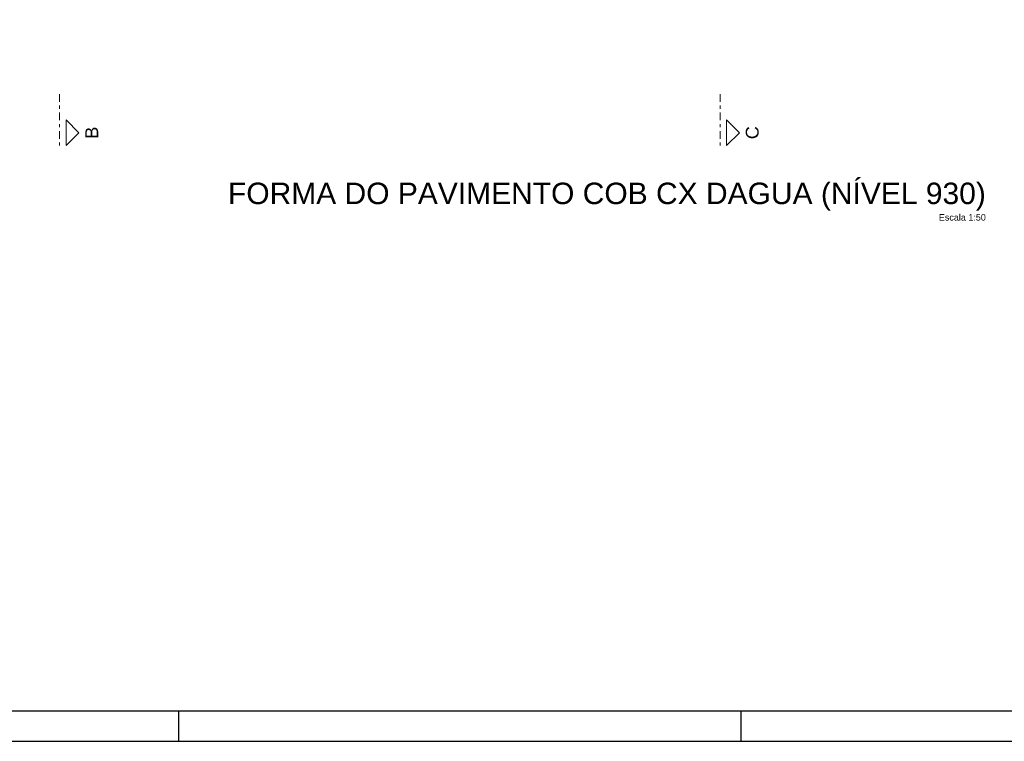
# Model space of a CAD drawing. Header units: millimetres. Extents: x 0 to 119, y 0 to 84.
# Tile 24 of 38: x 58 to 91, y 0 to 24. Entities that reach past the tile are written whole.
import ezdxf

# ---------------------------------------------------------------- set-up
doc = ezdxf.new("R2010")
doc.units = ezdxf.units.MM
doc.header["$MEASUREMENT"] = 0
doc.linetypes.add('DASHDOT', pattern=[2.54, 1.27, -0.635, 0, -0.635])
doc.linetypes.add('NULL', pattern=[0])
doc.layers.add('FO-Cortes', color=9, linetype='DASHDOT', lineweight=5)
doc.layers.add('FO-Títulos', color=1, linetype='Continuous', lineweight=20)
doc.layers.add('SEDUC_MARF', color=1, linetype='Continuous')
doc.layers.add('SEDUC_MARGG', color=7, linetype='Continuous')
doc.styles.add('Arial', font='txt')

msp = doc.modelspace()

# ---------------------------------------------------------------- linework, layer by layer
at = {"layer": 'FO-Cortes', "ltscale": 0.2}
for p, q in [((59.4853, 21.2975), (59.4853, 19.6031)), ((81.2186, 21.2975), (81.2186, 19.6031))]:
    msp.add_line(p, q, dxfattribs=at)
at = {"layer": 'FO-Cortes', "linetype": 'Continuous', "ltscale": 0.2}
for points in [[(59.6971, 19.6031), (59.6971, 20.4503), (60.1207, 20.0267), (59.6971, 19.6031)], [(81.4304, 19.6031), (81.4304, 20.4503), (81.854, 20.0267), (81.4304, 19.6031)]]:
    msp.add_lwpolyline(points, close=True, dxfattribs=at)
at = {"layer": 'SEDUC_MARF'}
for p, q in [((63.4015, 1), (63.4015, 0)), ((81.9015, 1), (81.9015, 0))]:
    msp.add_line(p, q, dxfattribs=at)
msp.add_lwpolyline([(118.9, 84.1), (0, 84.1), (0, 0), (118.9, 0)], close=True, dxfattribs=at)
at = {"layer": 'SEDUC_MARGG'}
msp.add_lwpolyline([(2.5, 1), (117.9, 1), (117.9, 83.1), (2.5, 83.1), (2.5, 1)], dxfattribs=at)

# ---------------------------------------------------------------- texts
at = {"layer": 'FO-Cortes', "linetype": 'NULL', "ltscale": 0.2, "char_height": 0.4236, "attachment_point": 8, "rotation": 90.00021, "line_spacing_factor": 0.798, "style": 'Arial'}
for s, insert, width in [('B', (60.756, 20.0262), 0.773711), ('C', (82.489, 20.0262), 0.837715)]:
    msp.add_mtext(s, dxfattribs=dict(at, insert=insert, width=width))
at = {"layer": 'FO-Títulos', "linetype": 'NULL', "attachment_point": 9, "line_spacing_factor": 0.798, "style": 'Arial'}
for s, insert, char_height, width in [('FORMA DO PAVIMENTO COB CX DAGUA (NÍVEL 930)', (89.9576, 17.4642), 0.706, 50.058809), ('Escala 1:50', (89.9576, 17.1321), 0.2118, 3.03084)]:
    msp.add_mtext(s, dxfattribs=dict(at, insert=insert, char_height=char_height, width=width))

doc.saveas('drawing.dxf')
